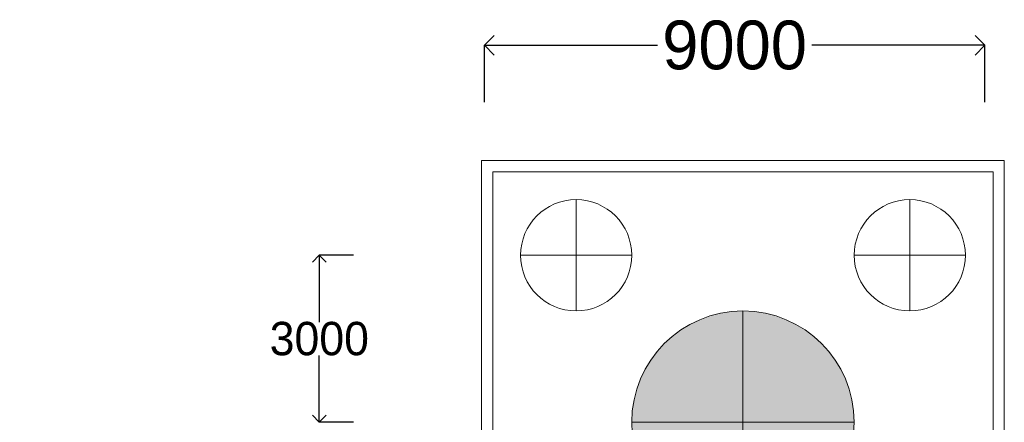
# Model space of a CAD drawing. Header units: millimetres. Extents: x -20950785 to 389010297, y -11535949 to 14056629.
# Tile 60 of 256: x 9431492 to 9449199, y -359764 to -352531. Entities that reach past the tile are written whole.
import ezdxf

# ---------------------------------------------------------------- set-up
doc = ezdxf.new("R2010")
doc.units = ezdxf.units.MM
doc.header["$LTSCALE"] = 60
doc.header["$MEASUREMENT"] = 0
doc.linetypes.add('DASHED2', pattern=[9.525, 6.35, -3.175])
doc.layers.add('TEXT', color=7, linetype='Continuous')
doc.dimstyles.get("Standard").update_dxf_attribs({"dimtxt": 400, "dimasz": 215, "dimexe": 0.18, "dimexo": 0.0625, "dimgap": 0.09, "dimtad": 0, "dimtih": 1, "dimtoh": 1, "dimdec": 0, "dimzin": 4, "dimdsep": 46, "dimtxsty": 'Standard', "dimblk": 'OPEN90', "dimcen": 0, "dimadec": 0, "dimazin": 1, "dimtfac": 1, "dimtdec": 0, "dimtix": 1, "dimtofl": 0, "dimtmove": 0, "dimatfit": 3, "dimldrblk": 'OPEN30', "dimfxl": 1, "dimtolj": 1, "dimtzin": 0, "dimarcsym": 0})

# ---------------------------------------------------------------- blocks, each defined once
blk = doc.blocks.new('_Open90')
at = {"color": 0, "linetype": 'ByBlock', "lineweight": -2}
for p, q in [((0, 0), (-1, 0)), ((-0.5, 0.5), (0, 0)), ((0, 0), (-0.5, -0.5))]:
    blk.add_line(p, q, dxfattribs=at)
blk = doc.blocks.new('*D1608')
at = {"color": 0, "linetype": 'Continuous', "lineweight": -2, "ltscale": 20, "transparency": 16777216}
for p, q in [((9439849, -354012), (9439849, -352990)), ((9440199, -352991), (9442964, -352991)), ((9448499, -352991), (9445735, -352991)), ((9448849, -354012), (9448849, -352990))]:
    blk.add_line(p, q, dxfattribs=at)
at = {"layer": 'Defpoints', "color": 0, "linetype": 'Continuous', "lineweight": 9, "ltscale": 20, "transparency": 16777216}
for p in [(9448849, -352991), (9439849, -354012), (9448849, -354012)]:
    blk.add_point(p, dxfattribs=at)
at = {"color": 0, "linetype": 'Continuous', "lineweight": -2, "ltscale": 20, "transparency": 16777216, "xscale": 350, "yscale": 350, "zscale": 350, "rotation": 180}
blk.add_blockref('_Open90', (9439849, -352991), dxfattribs=at)
at = {"color": 0, "linetype": 'Continuous', "lineweight": -2, "ltscale": 20, "transparency": 16777216, "xscale": 350, "yscale": 350, "zscale": 350}
blk.add_blockref('_Open90', (9448849, -352991), dxfattribs=at)
at = {"color": 0, "linetype": 'Continuous', "lineweight": 9, "ltscale": 20, "transparency": 16777216, "insert": (9444349, -352991), "char_height": 700, "attachment_point": 5}
blk.add_mtext('\\A1;{\\H1.25x;9000}', dxfattribs=at)
blk = doc.blocks.new('_Open30')
at = {"color": 0, "linetype": 'ByBlock', "lineweight": -2}
for p, q in [((-1, 0.268), (0, 0)), ((0, 0), (-1, -0.268)), ((0, 0), (-1, 0))]:
    blk.add_line(p, q, dxfattribs=at)
blk = doc.blocks.new('*D1585')
at = {"color": 0, "linetype": 'Continuous', "lineweight": -2, "ltscale": 20, "transparency": 16777216}
for p, q in [((9437497, -356764), (9436880, -356764)), ((9436880, -357014), (9436880, -357964)), ((9436880, -359514), (9436880, -358564)), ((9437497, -359764), (9436880, -359764))]:
    blk.add_line(p, q, dxfattribs=at)
at = {"layer": 'Defpoints', "color": 0, "linetype": 'Continuous', "lineweight": 9, "ltscale": 20, "transparency": 16777216}
for p in [(9437497, -356764), (9436880, -359764), (9437497, -359764)]:
    blk.add_point(p, dxfattribs=at)
at = {"color": 0, "linetype": 'Continuous', "lineweight": -2, "ltscale": 20, "transparency": 16777216, "xscale": 250, "yscale": 250, "zscale": 250}
for p, rotation in [((9436880, -356764), 90), ((9436880, -359764), 270)]:
    blk.add_blockref('_Open90', p, dxfattribs=dict(at, rotation=rotation))
at = {"color": 0, "linetype": 'Continuous', "lineweight": 9, "ltscale": 20, "transparency": 16777216, "insert": (9436880, -358264), "char_height": 600, "attachment_point": 5}
blk.add_mtext('\\A1;3000', dxfattribs=at)

msp = doc.modelspace()

# ---------------------------------------------------------------- hatches: boundary and pattern name
at = {"linetype": 'Continuous', "lineweight": 9, "ltscale": 20}
h = msp.add_hatch(dxfattribs=at)
h.set_pattern_fill('AR-CONC', scale=150, style=0)
h.set_pattern_definition([(50, (8924010.7, -394638), (1075.8903, -94.1282), [112.5, -1237.5]), (355, (8924010.7, -394638), (-208.127, 1128.2882), [90, -990]), (100.4514, (8924100.4, -394645.9), (867.764, 1034.1593), [95.6103, -1051.7132]), (46.1842, (8924010.7, -394338), (1600.8616, -248.2785), [168.75, -1856.25]), (96.6356, (8924144.1, -394358.7), (1401.994, 1461.177), [143.4154, -1577.5695]), (351.1842, (8924010.7, -394338), (1401.993, 1461.178), [135, -1485]), (21, (8924160.7, -394413), (895.3606, -603.9283), [112.5, -1237.5]), (326, (8924160.7, -394413), (364.973, 1087.725), [90, -990]), (71.4514, (8924235.3, -394463.4), (1260.334, 483.7957), [95.6103, -1051.7132]), (37.5, (8924010.73, -394638.02), (18.23978, 499.34078), [0, -978, 0, -1005, 0, -993.75]), (7.5, (8924010.73, -394638), (394.6043, 591.61757), [0, -573, 0, -955.5, 0, -378.75]), (327.5, (8923676.23, -394638.02), (800.73365, -33.8323), [0, -375, 0, -1170, 0, -1552.5]), (317.5, (8923526.2, -394638), (874.7793, 150.1575), [0, -487.5, 0, -777, 0, -1102.5])])
h.paths.add_polyline_path([(9408835.59, -357763.6), (9408835.59, -359763.6), (9410835.59, -359763.6, 0.41421356)])
h.paths.add_polyline_path([(9408835.59, -357763.6, 0.41421356), (9406835.59, -359763.6), (9408835.59, -359763.6)])
h.paths.add_polyline_path([(9408835.59, -359763.6), (9406835.59, -359763.6, 0.41421356), (9408835.59, -361763.6)])
h.paths.add_polyline_path([(9410835.59, -359763.6), (9408835.59, -359763.6), (9408835.59, -361763.6, 0.41421356)])
h.paths.add_polyline_path([(9446499.28, -359763.6), (9444499.28, -359763.6), (9444499.28, -361763.6, 0.41421356)])
h.paths.add_polyline_path([(9444499.28, -357763.6), (9444499.28, -359763.6), (9446499.28, -359763.6, 0.41421356)])
h.paths.add_polyline_path([(9444499.28, -357763.6, 0.41421356), (9442499.28, -359763.6), (9444499.28, -359763.6)])
h.paths.add_polyline_path([(9444499.28, -359763.6), (9442499.28, -359763.6, 0.41421356), (9444499.28, -361763.6)])

# ---------------------------------------------------------------- linework, layer by layer
at = {"color": 7, "linetype": 'DASHED2', "lineweight": 9, "ltscale": 1000}
for p, q in [((9439799.28, -355063.6), (9449199.28, -355063.6)), ((9439799.28, -355063.6), (9439799.28, -364463.6)), ((9449199.28, -355063.6), (9449199.28, -364463.6))]:
    msp.add_line(p, q, dxfattribs=at)
at = {"color": 7, "linetype": 'Continuous', "lineweight": 9, "ltscale": 20}
for p, q in [((9439999.28, -355263.6), (9448999.28, -355263.6)), ((9439999.28, -355263.6), (9439999.28, -364263.6)), ((9448999.28, -357763.6), (9448999.28, -355263.6)), ((9448999.28, -355263.6), (9448999.28, -364263.6)), ((9441499.28, -355763.6), (9441499.28, -357763.6)), ((9447499.28, -355763.6), (9447499.28, -357763.6)), ((9440499.28, -356763.6), (9442499.28, -356763.6)), ((9446499.28, -356763.6), (9448493.88, -356763.6))]:
    msp.add_line(p, q, dxfattribs=at)
at = {"color": 7, "linetype": 'Continuous', "lineweight": 9}
for centre in [(9441499.28, -356763.6), (9447499.28, -356763.6)]:
    msp.add_circle(centre, 1000, dxfattribs=at)
at = {"color": 7, "linetype": 'Continuous', "lineweight": 9, "ltscale": 20}
msp.add_circle((9444499.28, -359763.6), 2000, dxfattribs=at)
at = {"layer": 'TEXT', "color": 7, "linetype": 'Continuous', "lineweight": 9, "ltscale": 1000}
for p, q in [((9444499.28, -357763.6), (9444499.28, -361763.6)), ((9448999.28, -357763.6), (9448999.28, -361763.6)), ((9442499.28, -359763.6), (9446499.28, -359763.6))]:
    msp.add_line(p, q, dxfattribs=at)

# ---------------------------------------------------------------- dimensions: what is measured, and where the dimension line sits
at = {"color": 7, "linetype": 'Continuous', "lineweight": 9, "ltscale": 20}
dim = msp.add_linear_dim(base=(9448849.28, -352990.56), p1=(9439849.28, -354011.71), p2=(9448849.28, -354011.71), text='{\\H1.25x;<>}', dimstyle='Standard', override={"dimtxt": 700, "dimasz": 350}, dxfattribs=at)
dim.commit()
dim.dimension.update_dxf_attribs({"geometry": '*D1608', "text_midpoint": (9444349.28, -352990.56)})
dim = msp.add_linear_dim(base=(9436879.79, -359763.6), p1=(9437496.82, -356763.6), p2=(9437496.82, -359763.6), angle=90, dimstyle='Standard', override={"dimtxt": 600, "dimasz": 250}, dxfattribs=at)
dim.commit()
dim.dimension.update_dxf_attribs({"geometry": '*D1585', "text_midpoint": (9436879.79, -358263.6)})

doc.saveas('drawing.dxf')
